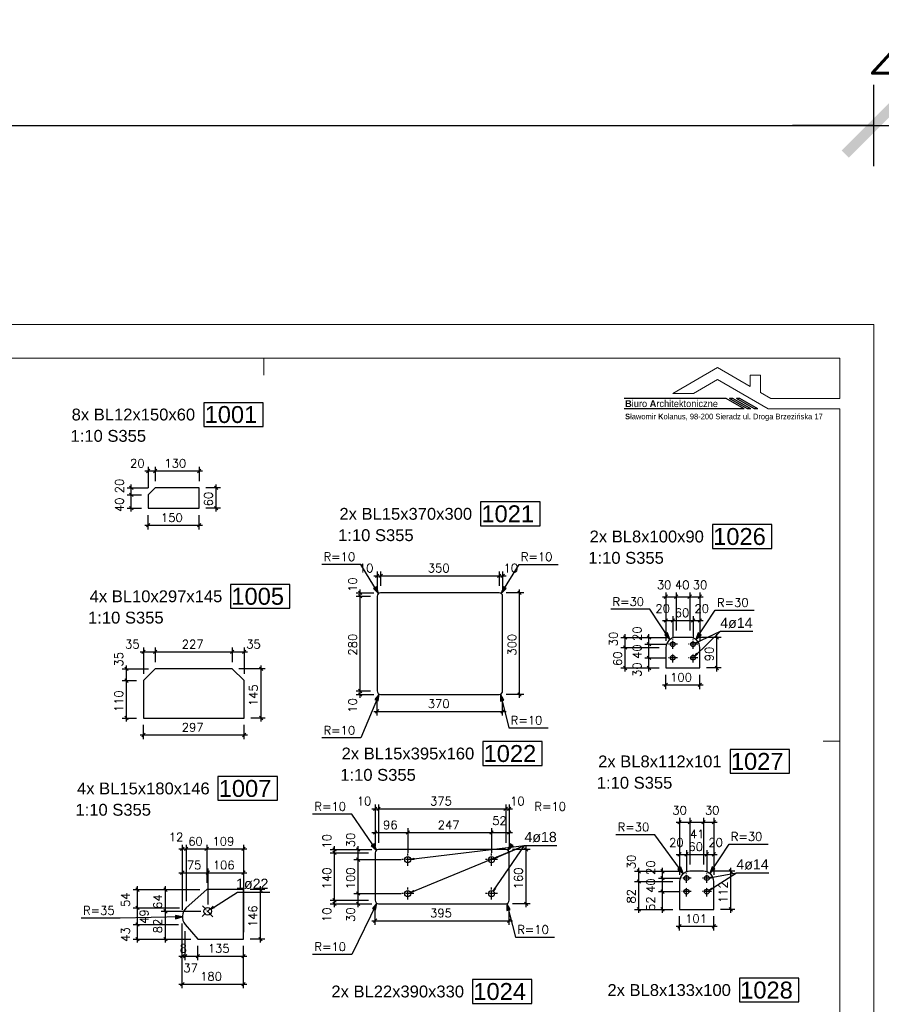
# Model space of a CAD drawing. Header units: millimetres. Extents: x 1814 to 94182, y 11562 to 49454.
# Tile 99 of 143: x 16728 to 17364, y 20820 to 21547. Entities that reach past the tile are written whole.
import ezdxf

# ---------------------------------------------------------------- set-up
doc = ezdxf.new("R2010")
doc.units = ezdxf.units.MM
doc.linetypes.add('ACAD_ISO04W100', pattern=[30, 24, -3, 0, -3])
doc.layers.add('AS_DIM_ON', color=7, linetype='Continuous')
doc.layers.add('opis', color=50, linetype='Continuous')
doc.layers.add('pomoc', color=210, linetype='Continuous', lineweight=9, plot=False)
doc.layers.add('ramka', color=84, linetype='Continuous', lineweight=15)
doc.layers.add('wymiar', color=135, linetype='Continuous', lineweight=9)
doc.styles.add('ARIAL', font='arial.ttf')
doc.styles.add('GENERATED_STYLE_3', font='arial.ttf')
doc.styles.add('ROMANS', font='romans')
doc.styles.add('WYMIARY', font='simplex.shx', dxfattribs={"oblique": 15})
doc.dimstyles.new('1-50', dxfattribs={"dimscale": 50, "dimtxt": 0.16, "dimasz": 0.2, "dimexe": 0.1, "dimexo": 0.1, "dimgap": 0.075, "dimtad": 1, "dimdec": 1, "dimrnd": 0.1, "dimzin": 9, "dimtxsty": 'WYMIARY', "dimblk": 'ARCHTICK', "dimcen": 0.2, "dimdle": 0.15, "dimadec": 1, "dimazin": 1, "dimtfac": 1, "dimtdec": 1, "dimtix": 1, "dimtmove": 2, "dimatfit": 3, "dimldrblk": 'ARCHTICK', "dimfxl": 0, "dimarcsym": 0})

# ---------------------------------------------------------------- blocks, each defined once
blk = doc.blocks.new('_ARCHTICK')
at = {"color": 0, "linetype": 'ByBlock', "lineweight": -2}
blk.add_solid([(0.398, 0.309), (0.309, 0.398), (-0.309, -0.398), (-0.398, -0.309)], dxfattribs=at)
blk = doc.blocks.new('*D3274')
at = {"layer": 'Defpoints', "color": 0}
for p in [(17358.07, 21468.95), (14658.07, 21322.09), (17358.07, 21322.09)]:
    blk.add_point(p, dxfattribs=at)
at = {"layer": 'wymiar', "color": 0, "lineweight": -2}
for p, q in [((14658.07, 21438.95), (14658.07, 21498.95)), ((17358.07, 21438.95), (17358.07, 21498.95)), ((14613.07, 21468.95), (17403.07, 21468.95))]:
    blk.add_line(p, q, dxfattribs=at)
at = {"layer": 'wymiar', "color": 0, "lineweight": -2, "xscale": 60, "yscale": 60, "zscale": 60, "rotation": 180}
blk.add_blockref('_ARCHTICK', (14658.07, 21468.95), dxfattribs=at)
at = {"layer": 'wymiar', "color": 0, "lineweight": -2, "xscale": 60, "yscale": 60, "zscale": 60}
blk.add_blockref('_ARCHTICK', (17358.07, 21468.95), dxfattribs=at)
at = {"layer": 'wymiar', "color": 0, "insert": (16008.07, 21515.45), "char_height": 48, "attachment_point": 5, "style": 'WYMIARY'}
blk.add_mtext('10800', dxfattribs=at)
blk = doc.blocks.new('*D3275')
at = {"layer": 'Defpoints', "color": 0}
for p in [(17458.07, 21468.95), (17358.07, 21322.09), (17458.07, 21322.09)]:
    blk.add_point(p, dxfattribs=at)
at = {"layer": 'wymiar', "color": 0, "lineweight": -2}
for p, q in [((17358.07, 21438.95), (17358.07, 21498.95)), ((17458.07, 21438.95), (17458.07, 21498.95)), ((17358.07, 21468.95), (17298.07, 21468.95)), ((17358.07, 21468.95), (17458.07, 21468.95)), ((17458.07, 21468.95), (17518.07, 21468.95))]:
    blk.add_line(p, q, dxfattribs=at)
at = {"layer": 'wymiar', "color": 0, "lineweight": -2, "xscale": 60, "yscale": 60, "zscale": 60}
blk.add_blockref('_ARCHTICK', (17358.07, 21468.95), dxfattribs=at)
at = {"layer": 'wymiar', "color": 0, "lineweight": -2, "xscale": 60, "yscale": 60, "zscale": 60, "rotation": 180}
blk.add_blockref('_ARCHTICK', (17458.07, 21468.95), dxfattribs=at)
at = {"layer": 'wymiar', "color": 0, "insert": (17408.07, 21515.45), "char_height": 48, "attachment_point": 5, "style": 'WYMIARY'}
blk.add_mtext('400', dxfattribs=at)

msp = doc.modelspace()

# ---------------------------------------------------------------- hatches: boundary and pattern name
at = {"layer": 'AS_DIM_ON'}
for points in [[(16992.733, 21123.546), (16991.18, 21128.46), (16989.05, 21127.151)], [(17083.185, 21123.546), (17086.868, 21127.151), (17084.738, 21128.46)], [(17207.585, 21089.493), (17205.855, 21094.348), (17203.774, 21092.963)], [(17226.773, 21089.508), (17230.563, 21093.001), (17228.474, 21094.373)], [(16993.102, 21049.287), (16990.024, 21045.152), (16992.332, 21044.191)], [(17082.547, 21049.173), (17082.573, 21044.019), (17084.995, 21044.638)], [(16991.149, 20934.021), (16989.349, 20938.85), (16987.288, 20937.435)], [(17087.992, 20934.021), (17091.854, 20937.435), (17089.793, 20938.85)], [(17217.496, 20916.755), (17215.554, 20921.53), (17213.536, 20920.054)], [(17237.026, 20916.887), (17240.815, 20920.382), (17238.724, 20921.753)], [(16991.465, 20894.87), (16988.13, 20890.941), (16990.371, 20889.833)], [(17087.292, 20894.695), (17087.318, 20889.542), (17089.74, 20890.16)], [(16847.904, 20884.779), (16842.881, 20885.933), (16842.929, 20883.433)]]:
    msp.add_hatch(color=8, dxfattribs=at).paths.add_polyline_path(points, flags=0)

# ---------------------------------------------------------------- linework, layer by layer
at = {"linetype": 'Continuous'}
for p, q in [((17249.038, 21267.364), (17173.921, 21267.364)), ((17262.269, 21259.725), (17249.038, 21267.364)), ((17264.815, 21259.725), (17251.584, 21267.364)), ((17254.131, 21267.364), (17251.584, 21267.364)), ((17267.362, 21259.725), (17254.131, 21267.364)), ((17269.908, 21259.725), (17256.677, 21267.364)), ((17259.223, 21267.364), (17256.677, 21267.364)), ((17272.454, 21259.725), (17259.223, 21267.364)), ((17262.269, 21259.725), (17173.921, 21259.725)), ((17267.362, 21259.725), (17264.815, 21259.725)), ((17272.454, 21259.725), (17269.908, 21259.725))]:
    msp.add_line(p, q, dxfattribs=at)
at = {"color": 145, "linetype": 'Continuous', "ltscale": 0.25}
for p, q in [((16827.797, 21201.375), (16822.797, 21196.375)), ((16822.797, 21196.375), (16822.797, 21186.375)), ((16860.297, 21201.375), (16827.797, 21201.375)), ((16860.297, 21186.375), (16860.297, 21201.375)), ((16822.797, 21186.375), (16860.297, 21186.375)), ((17081.709, 21124.028), (16994.209, 21124.028)), ((16991.709, 21121.528), (16991.709, 21051.528)), ((17084.209, 21051.528), (17084.209, 21121.528)), ((17222.189, 21091.072), (17212.189, 21091.072)), ((17204.689, 21083.572), (17204.689, 21068.498)), ((17229.689, 21068.498), (17229.689, 21083.572)), ((16827.947, 21067.901), (16819.197, 21059.151)), ((16884.697, 21067.901), (16827.947, 21067.901)), ((16893.447, 21059.151), (16884.697, 21067.901)), ((17204.689, 21068.498), (17229.689, 21068.498)), ((16819.197, 21059.151), (16819.197, 21031.589)), ((16893.447, 21031.589), (16893.447, 21059.151)), ((16994.209, 21049.028), (17081.709, 21049.028)), ((16819.197, 21031.589), (16893.447, 21031.589)), ((16990.188, 20932.051), (16990.188, 20897.051)), ((17086.454, 20934.551), (16992.688, 20934.551)), ((17088.954, 20897.051), (17088.954, 20932.051)), ((17232.443, 20918.45), (17222.245, 20918.45)), ((17214.745, 20910.95), (17214.745, 20890.375)), ((17239.943, 20890.375), (17239.943, 20910.95)), ((16865.862, 20904.909), (16850.821, 20891.461)), ((16893.005, 20904.909), (16865.862, 20904.909)), ((16893.013, 20868.441), (16893.005, 20904.909)), ((16992.688, 20894.551), (17086.454, 20894.551)), ((17214.745, 20890.375), (17239.943, 20890.375)), ((16850.008, 20879.245), (16859.265, 20868.441)), ((16859.265, 20868.441), (16893.013, 20868.441))]:
    msp.add_line(p, q, dxfattribs=at)
at = {"color": 7}
for p, q in [((17225.947, 21077.289), (17244.843, 21095.572)), ((17016.313, 20902.907), (17100.395, 20937.55)), ((17016.467, 20927.322), (17100.395, 20937.55)), ((17077.273, 20903.904), (17100.395, 20937.55)), ((17236.567, 20913.757), (17256.743, 20917.35))]:
    msp.add_line(p, q, dxfattribs=at)
at = {"color": 10, "linetype": 'ACAD_ISO04W100', "ltscale": 0.25}
for p, q in [((17209.689, 21082.572), (17209.689, 21089.572)), ((17209.689, 21082.572), (17209.689, 21089.572)), ((17224.689, 21082.572), (17224.689, 21089.572)), ((17224.689, 21082.572), (17224.689, 21089.572)), ((17213.189, 21086.072), (17206.189, 21086.072)), ((17213.189, 21086.072), (17206.189, 21086.072)), ((17209.689, 21086.072), (17209.689, 21086.072)), ((17228.189, 21086.072), (17221.189, 21086.072)), ((17228.189, 21086.072), (17221.189, 21086.072)), ((17224.689, 21086.072), (17224.689, 21086.072)), ((17213.189, 21076.072), (17206.189, 21076.072)), ((17213.189, 21076.072), (17206.189, 21076.072)), ((17209.689, 21072.572), (17209.689, 21079.572)), ((17209.689, 21072.572), (17209.689, 21079.572)), ((17209.689, 21076.072), (17209.689, 21076.072)), ((17228.189, 21076.072), (17221.189, 21076.072)), ((17228.189, 21076.072), (17221.189, 21076.072)), ((17224.689, 21072.572), (17224.689, 21079.572)), ((17224.689, 21072.572), (17224.689, 21079.572)), ((17224.689, 21076.072), (17224.689, 21076.072)), ((17014.233, 20922.549), (17014.233, 20931.549)), ((17014.233, 20922.549), (17014.233, 20931.549)), ((17075.999, 20922.549), (17075.999, 20931.549)), ((17075.999, 20922.549), (17075.999, 20931.549)), ((17018.733, 20927.049), (17009.733, 20927.049)), ((17018.733, 20927.049), (17009.733, 20927.049)), ((17014.233, 20927.049), (17014.233, 20927.049)), ((17080.499, 20927.049), (17071.499, 20927.049)), ((17080.499, 20927.049), (17071.499, 20927.049)), ((17075.999, 20927.049), (17075.999, 20927.049)), ((17223.344, 20913.45), (17216.344, 20913.45)), ((17223.344, 20913.45), (17216.344, 20913.45)), ((17219.844, 20909.95), (17219.844, 20916.95)), ((17219.844, 20909.95), (17219.844, 20916.95)), ((17219.844, 20913.45), (17219.844, 20913.45)), ((17238.344, 20913.45), (17231.344, 20913.45)), ((17238.344, 20913.45), (17231.344, 20913.45)), ((17234.844, 20909.95), (17234.844, 20916.95)), ((17234.844, 20909.95), (17234.844, 20916.95)), ((17234.844, 20913.45), (17234.844, 20913.45)), ((17014.233, 20897.549), (17014.233, 20906.549)), ((17014.233, 20897.549), (17014.233, 20906.549)), ((17075.999, 20897.549), (17075.999, 20906.549)), ((17075.999, 20897.549), (17075.999, 20906.549)), ((17219.844, 20899.95), (17219.844, 20906.95)), ((17219.844, 20899.95), (17219.844, 20906.95)), ((17234.844, 20899.95), (17234.844, 20906.95)), ((17234.844, 20899.95), (17234.844, 20906.95)), ((17018.733, 20902.049), (17009.733, 20902.049)), ((17018.733, 20902.049), (17009.733, 20902.049)), ((17014.233, 20902.049), (17014.233, 20902.049)), ((17080.499, 20902.049), (17071.499, 20902.049)), ((17080.499, 20902.049), (17071.499, 20902.049)), ((17075.999, 20902.049), (17075.999, 20902.049)), ((17223.344, 20903.45), (17216.344, 20903.45)), ((17223.344, 20903.45), (17216.344, 20903.45)), ((17219.844, 20903.45), (17219.844, 20903.45)), ((17238.344, 20903.45), (17231.344, 20903.45)), ((17238.344, 20903.45), (17231.344, 20903.45)), ((17234.844, 20903.45), (17234.844, 20903.45)), ((16870.606, 20892.726), (16862.65, 20885.129)), ((16870.606, 20892.726), (16862.65, 20885.129)), ((16870.426, 20884.95), (16862.83, 20892.905)), ((16870.426, 20884.95), (16862.83, 20892.905)), ((16866.628, 20888.927), (16866.628, 20888.927))]:
    msp.add_line(p, q, dxfattribs=at)
at = {"color": 0, "linetype": 'ByBlock', "lineweight": -2}
for p, q in [((17226.272, 21086.819, 2936.242), (17228.356, 21088.262, 2936.242)), ((17228.711, 21087.508, 2936.242), (17226.272, 21086.819, 2936.242)), ((17228.711, 21087.508, 2936.242), (17228.356, 21088.262, 2936.242)), ((17225.947, 21077.289, 2936.242), (17227.454, 21079.327, 2936.242)), ((17228.033, 21078.728, 2936.242), (17225.947, 21077.289, 2936.242)), ((17228.033, 21078.728, 2936.242), (17227.454, 21079.327, 2936.242)), ((17016.467, 20927.322, 15487.717), (17018.898, 20928.038, 15487.717)), ((17018.999, 20927.211, 15487.717), (17018.898, 20928.038, 15487.717)), ((17078.066, 20927.939, 15487.717), (17080.197, 20929.31, 15487.717)), ((17080.527, 20928.545, 15487.717), (17078.066, 20927.939, 15487.717)), ((17080.527, 20928.545, 15487.717), (17080.197, 20929.31, 15487.717)), ((17018.999, 20927.211, 15487.717), (17016.467, 20927.322, 15487.717)), ((17236.567, 20913.757, 460.747), (17238.955, 20914.606, 460.747)), ((17239.102, 20913.786, 460.747), (17236.567, 20913.757, 460.747)), ((17239.102, 20913.786, 460.747), (17238.955, 20914.606, 460.747)), ((17077.273, 20903.904, 15487.717), (17078.346, 20906.2, 15487.717)), ((17079.033, 20905.728, 15487.717), (17077.273, 20903.904, 15487.717)), ((17079.033, 20905.728, 15487.717), (17078.346, 20906.2, 15487.717)), ((17236.322, 20904.388, 460.747), (17238.209, 20906.08, 460.747)), ((17238.656, 20905.376, 460.747), (17238.209, 20906.08, 460.747)), ((17016.313, 20902.907, 15487.717), (17018.466, 20904.244, 15487.717)), ((17018.784, 20903.474, 15487.717), (17016.313, 20902.907, 15487.717)), ((17018.784, 20903.474, 15487.717), (17018.466, 20904.244, 15487.717)), ((17238.656, 20905.376, 460.747), (17236.322, 20904.388, 460.747)), ((16868.946, 20890.408, -11867.759), (16870.828, 20892.105, -11867.759)), ((16871.277, 20891.403, -11867.759), (16868.946, 20890.408, -11867.759)), ((16871.277, 20891.403, -11867.759), (16870.828, 20892.105, -11867.759))]:
    msp.add_line(p, q, dxfattribs=at)
at = {"color": 4}
for points in [[(16863.731, 21246.812), (16907.578, 21246.812), (16907.578, 21264.312), (16863.731, 21264.312), (16863.731, 21246.812)], [(17067.917, 21173.528), (17111.764, 21173.528), (17111.764, 21191.028), (17067.917, 21191.028), (17067.917, 21173.528)], [(17238.904, 21156.798), (17282.751, 21156.798), (17282.751, 21174.298), (17238.904, 21174.298), (17238.904, 21156.798)], [(16883.467, 21112.683), (16927.315, 21112.683), (16927.315, 21130.183), (16883.467, 21130.183), (16883.467, 21112.683)], [(17069.529, 20996.635), (17113.376, 20996.635), (17113.376, 21014.135), (17069.529, 21014.135), (17069.529, 20996.635)], [(17251.967, 20990.8), (17295.814, 20990.8), (17295.814, 21008.3), (17251.967, 21008.3), (17251.967, 20990.8)], [(16874.148, 20970.863), (16917.995, 20970.863), (16917.995, 20988.363), (16874.148, 20988.363), (16874.148, 20970.863)], [(17061.987, 20821.011), (17105.834, 20821.011), (17105.834, 20838.511), (17061.987, 20838.511), (17061.987, 20821.011)], [(17258.837, 20822.063), (17302.685, 20822.063), (17302.685, 20839.563), (17258.837, 20839.563), (17258.837, 20822.063)]]:
    msp.add_lwpolyline(points, dxfattribs=at)
at = {"color": 7}
for points in [[(17226.272, 21086.819), (17244.843, 21095.572), (17268.725, 21095.572)], [(17078.066, 20927.939), (17100.395, 20937.55), (17124.276, 20937.55)], [(17236.322, 20904.388), (17256.743, 20917.35), (17280.624, 20917.35)], [(16868.946, 20890.408), (16888.682, 20903.018), (16912.563, 20903.018)]]:
    msp.add_lwpolyline(points, dxfattribs=at)
at = {"color": 145, "linetype": 'Continuous', "ltscale": 0.25}
for centre, radius in [((17209.689, 21086.072), 1.75), ((17224.689, 21086.072), 1.75), ((17209.689, 21076.072), 1.75), ((17224.689, 21076.072), 1.75), ((17014.233, 20927.049), 2.25), ((17075.999, 20927.049), 2.25), ((17219.844, 20913.45), 1.75), ((17234.844, 20913.45), 1.75), ((17014.233, 20902.049), 2.25), ((17075.999, 20902.049), 2.25), ((17219.844, 20903.45), 1.75), ((17234.844, 20903.45), 1.75), ((16866.628, 20888.927), 2.75)]:
    msp.add_circle(centre, radius, dxfattribs=at)
for centre, radius, start, end in [((16994.209, 21121.528), 2.5, 90, 180), ((17081.709, 21121.528), 2.5, 0, 90), ((17212.189, 21083.572), 7.5, 90, 180), ((17222.189, 21083.572), 7.5, 0, 90), ((16994.209, 21051.528), 2.5, 180, 270), ((17081.709, 21051.528), 2.5, 270, 0), ((16992.688, 20932.051), 2.5, 90, 180), ((17086.454, 20932.051), 2.5, 0, 90), ((17222.245, 20910.95), 7.5, 90, 180), ((17232.443, 20910.95), 7.5, 0, 90), ((16856.653, 20884.938), 8.75, 131.798641, 220.589093), ((16992.688, 20897.051), 2.5, 180, 270), ((17086.454, 20897.051), 2.5, 270, 0)]:
    msp.add_arc(centre, radius, start, end, dxfattribs=at)
at = {"layer": 'AS_DIM_ON', "color": 8}
for p, q in [((16820.297, 21213.9), (16827.797, 21213.9)), ((16822.797, 21217.025), (16822.797, 21201.375)), ((16827.797, 21217.025), (16827.797, 21206.375)), ((16827.797, 21213.9), (16862.797, 21213.9)), ((16860.297, 21217.025), (16860.297, 21206.375)), ((16810.271, 21196.375), (16810.271, 21203.875)), ((16872.822, 21183.875), (16872.822, 21203.875)), ((16807.146, 21201.375), (16822.797, 21201.375)), ((16807.146, 21196.375), (16817.797, 21196.375)), ((16810.271, 21183.875), (16810.271, 21196.375)), ((16875.947, 21201.375), (16865.297, 21201.375)), ((16807.146, 21186.375), (16817.797, 21186.375)), ((16875.947, 21186.375), (16865.297, 21186.375)), ((16822.797, 21170.725), (16822.797, 21181.375)), ((16860.297, 21170.725), (16860.297, 21181.375)), ((16820.297, 21173.85), (16862.797, 21173.85)), ((16991.709, 21139.678), (16991.709, 21126.528)), ((16994.209, 21139.678), (16994.209, 21129.028)), ((17081.709, 21139.678), (17081.709, 21129.028)), ((17084.209, 21139.678), (17084.209, 21126.528)), ((16989.209, 21136.553), (16994.209, 21136.553)), ((16994.209, 21136.553), (17081.709, 21136.553)), ((17081.709, 21136.553), (17086.709, 21136.553)), ((16976.058, 21124.028), (16989.209, 21124.028)), ((16979.183, 21121.528), (16979.183, 21126.528)), ((17099.859, 21124.028), (17086.709, 21124.028)), ((17096.734, 21046.528), (17096.734, 21126.528)), ((17204.689, 21124.248), (17204.689, 21088.572)), ((17212.189, 21124.248), (17212.189, 21096.072)), ((17222.189, 21124.248), (17222.189, 21096.072)), ((17229.689, 21124.248), (17229.689, 21088.572)), ((16976.058, 21121.528), (16986.709, 21121.528)), ((16979.183, 21051.528), (16979.183, 21121.528)), ((17202.189, 21121.123), (17212.189, 21121.123)), ((17212.189, 21121.123), (17222.189, 21121.123)), ((17222.189, 21121.123), (17232.189, 21121.123)), ((17202.189, 21103.598), (17209.689, 21103.598)), ((17204.689, 21106.723), (17204.689, 21088.572)), ((17209.689, 21106.723), (17209.689, 21091.072)), ((17209.689, 21103.598), (17224.689, 21103.598)), ((17224.689, 21106.723), (17224.689, 21091.072)), ((17224.689, 21103.598), (17232.189, 21103.598)), ((17229.689, 21106.723), (17229.689, 21088.572)), ((17171.513, 21091.072), (17207.189, 21091.072)), ((17174.638, 21083.572), (17174.638, 21093.572)), ((17189.038, 21091.072), (17207.189, 21091.072)), ((17192.163, 21086.072), (17192.163, 21093.572)), ((17245.339, 21091.072), (17227.189, 21091.072)), ((17242.214, 21065.998), (17242.214, 21093.572)), ((16816.697, 21080.427), (16827.947, 21080.427)), ((16819.197, 21083.552), (16819.197, 21064.151)), ((16827.947, 21083.552), (16827.947, 21072.901)), ((16827.947, 21080.427), (16884.697, 21080.427)), ((16884.697, 21083.552), (16884.697, 21072.901)), ((16884.697, 21080.427), (16895.947, 21080.427)), ((16893.447, 21083.552), (16893.447, 21064.151)), ((17171.513, 21083.572), (17199.689, 21083.572)), ((17174.638, 21065.998), (17174.638, 21083.572)), ((17189.038, 21086.072), (17204.689, 21086.072)), ((17192.163, 21076.072), (17192.163, 21086.072)), ((17189.038, 21076.072), (17204.689, 21076.072)), ((17192.163, 21065.998), (17192.163, 21076.072)), ((16803.546, 21067.901), (16822.947, 21067.901)), ((16806.671, 21059.151), (16806.671, 21070.401)), ((16909.097, 21067.901), (16889.697, 21067.901)), ((16905.972, 21029.089), (16905.972, 21070.401)), ((17171.513, 21068.498), (17199.689, 21068.498)), ((17189.038, 21068.498), (17199.689, 21068.498)), ((17245.339, 21068.498), (17234.689, 21068.498)), ((16803.546, 21059.151), (16814.197, 21059.151)), ((16806.671, 21029.089), (16806.671, 21059.151)), ((17204.689, 21052.848), (17204.689, 21063.498)), ((17229.689, 21052.848), (17229.689, 21063.498)), ((16976.058, 21051.528), (16986.709, 21051.528)), ((16979.183, 21046.528), (16979.183, 21051.528)), ((17202.189, 21055.973), (17232.189, 21055.973)), ((16976.058, 21049.028), (16989.209, 21049.028)), ((16991.709, 21033.378), (16991.709, 21046.528)), ((17084.209, 21033.378), (17084.209, 21046.528)), ((17099.859, 21049.028), (17086.709, 21049.028)), ((16989.209, 21036.503), (17086.709, 21036.503)), ((16803.546, 21031.589), (16814.197, 21031.589)), ((16909.097, 21031.589), (16898.447, 21031.589)), ((16819.197, 21015.939), (16819.197, 21026.589)), ((16893.447, 21015.939), (16893.447, 21026.589)), ((16816.697, 21019.064), (16895.947, 21019.064)), ((16987.688, 20964.601), (16992.688, 20964.601)), ((16990.188, 20967.726), (16990.188, 20937.051)), ((16992.688, 20967.726), (16992.688, 20939.551)), ((16992.688, 20964.601), (17086.454, 20964.601)), ((17086.454, 20967.726), (17086.454, 20939.551)), ((17086.454, 20964.601), (17091.454, 20964.601)), ((17088.954, 20967.726), (17088.954, 20937.051)), ((17214.745, 20957.876), (17214.745, 20915.95)), ((17222.245, 20957.876), (17222.245, 20923.45)), ((17232.443, 20957.876), (17232.443, 20923.45)), ((17239.943, 20957.876), (17239.943, 20915.95)), ((16990.188, 20950.201), (16990.188, 20937.051)), ((17014.233, 20950.201), (17014.233, 20932.049)), ((17075.999, 20950.201), (17075.999, 20932.049)), ((17088.954, 20950.201), (17088.954, 20937.051)), ((17212.245, 20954.751), (17222.245, 20954.751)), ((17222.245, 20954.751), (17232.443, 20954.751)), ((17232.443, 20954.751), (17242.443, 20954.751)), ((16987.688, 20947.076), (17014.233, 20947.076)), ((17014.233, 20947.076), (17075.999, 20947.076)), ((17075.999, 20947.076), (17091.454, 20947.076)), ((16845.403, 20934.959), (16850.821, 20934.959)), ((16847.903, 20938.084), (16847.903, 20889.938)), ((16850.821, 20938.084), (16850.821, 20896.461)), ((16850.821, 20934.959), (16865.862, 20934.959)), ((16865.862, 20938.084), (16865.862, 20909.909)), ((16865.862, 20934.959), (16895.505, 20934.959)), ((16893.005, 20938.084), (16893.005, 20909.909)), ((16960.137, 20932.051), (16960.137, 20937.051)), ((16977.662, 20927.049), (16977.662, 20937.051)), ((17101.479, 20892.051), (17101.479, 20937.051)), ((16957.012, 20934.551), (16987.688, 20934.551)), ((16957.012, 20932.051), (16985.188, 20932.051)), ((16960.137, 20897.051), (16960.137, 20932.051)), ((16974.537, 20934.551), (16987.688, 20934.551)), ((17104.604, 20934.551), (17091.454, 20934.551)), ((17212.245, 20930.976), (17219.844, 20930.976)), ((17214.745, 20934.101), (17214.745, 20915.95)), ((17219.844, 20934.101), (17219.844, 20918.45)), ((17219.844, 20930.976), (17234.844, 20930.976)), ((17234.844, 20934.101), (17234.844, 20918.45)), ((17234.844, 20930.976), (17242.443, 20930.976)), ((17239.943, 20934.101), (17239.943, 20915.95)), ((16847.903, 20920.559), (16847.903, 20889.938)), ((16866.628, 20920.559), (16866.628, 20893.927)), ((16893.013, 20920.559), (16893.013, 20873.441)), ((16974.537, 20927.049), (17009.233, 20927.049)), ((16977.662, 20902.049), (16977.662, 20927.049)), ((17184.695, 20910.95), (17184.695, 20920.95)), ((17202.22, 20913.45), (17202.22, 20920.95)), ((17252.469, 20887.875), (17252.469, 20920.95)), ((16845.403, 20917.434), (16866.628, 20917.434)), ((16866.628, 20917.434), (16895.513, 20917.434)), ((17181.57, 20918.45), (17217.245, 20918.45)), ((17199.095, 20918.45), (17217.245, 20918.45)), ((17199.095, 20913.45), (17214.844, 20913.45)), ((17202.22, 20903.45), (17202.22, 20913.45)), ((17255.594, 20918.45), (17237.443, 20918.45)), ((16814.747, 20891.461), (16814.747, 20907.409)), ((16835.397, 20888.927), (16835.397, 20907.409)), ((16905.539, 20865.941), (16905.539, 20907.409)), ((17181.57, 20910.95), (17209.745, 20910.95)), ((17184.695, 20887.875), (17184.695, 20910.95)), ((16811.622, 20904.909), (16860.862, 20904.909)), ((16832.272, 20904.909), (16860.862, 20904.909)), ((16908.664, 20904.909), (16898.005, 20904.909)), ((16974.537, 20902.049), (17009.233, 20902.049)), ((16977.662, 20892.051), (16977.662, 20902.049)), ((17199.095, 20903.45), (17214.844, 20903.45)), ((17202.22, 20887.875), (17202.22, 20903.45)), ((16811.622, 20891.461), (16845.821, 20891.461)), ((16814.747, 20879.245), (16814.747, 20891.461)), ((16957.012, 20897.051), (16985.188, 20897.051)), ((16957.012, 20894.551), (16987.688, 20894.551)), ((16960.137, 20892.051), (16960.137, 20897.051)), ((16974.537, 20894.551), (16987.688, 20894.551)), ((16990.188, 20878.9), (16990.188, 20892.051)), ((17088.954, 20878.9), (17088.954, 20892.051)), ((17104.604, 20894.551), (17091.454, 20894.551)), ((16832.272, 20888.927), (16861.628, 20888.927)), ((16835.397, 20865.941), (16835.397, 20888.927)), ((17181.57, 20890.375), (17209.745, 20890.375)), ((17199.095, 20890.375), (17209.745, 20890.375)), ((17214.745, 20874.725), (17214.745, 20885.375)), ((17239.943, 20874.725), (17239.943, 20885.375)), ((17255.594, 20890.375), (17244.943, 20890.375)), ((16811.622, 20879.245), (16845.008, 20879.245)), ((16814.747, 20865.941), (16814.747, 20879.245)), ((16847.903, 20852.791), (16847.903, 20879.938)), ((16847.903, 20832.141), (16847.903, 20879.938)), ((16987.688, 20882.025), (17091.454, 20882.025)), ((17212.245, 20877.85), (17242.443, 20877.85)), ((16850.008, 20852.791), (16850.008, 20874.245)), ((16811.622, 20868.441), (16854.265, 20868.441)), ((16832.272, 20868.441), (16854.265, 20868.441)), ((16859.265, 20852.791), (16859.265, 20863.441)), ((16893.013, 20852.791), (16893.013, 20863.441)), ((16893.013, 20832.141), (16893.013, 20863.441)), ((16908.664, 20868.441), (16898.013, 20868.441)), ((16845.403, 20855.916), (16850.008, 20855.916)), ((16850.008, 20855.916), (16859.265, 20855.916)), ((16859.265, 20855.916), (16895.513, 20855.916)), ((16845.403, 20835.266), (16895.513, 20835.266))]:
    msp.add_line(p, q, dxfattribs=at)
at = {"layer": 'AS_DIM_ON', "color": 8, "linetype": 'ByBlock', "lineweight": -2}
for p, q in [((16824.047, 21215.15), (16821.547, 21212.65)), ((16826.547, 21212.65), (16829.047, 21215.15)), ((16829.047, 21215.15), (16826.547, 21212.65)), ((16859.047, 21212.65), (16861.547, 21215.15)), ((16811.521, 21200.125), (16809.021, 21202.625)), ((16811.521, 21195.125), (16809.021, 21197.625)), ((16809.021, 21197.625), (16811.521, 21195.125)), ((16874.072, 21200.125), (16871.572, 21202.625)), ((16809.021, 21187.625), (16811.521, 21185.125)), ((16871.572, 21187.625), (16874.072, 21185.125)), ((16824.047, 21175.1), (16821.547, 21172.6)), ((16859.047, 21172.6), (16861.547, 21175.1)), ((16992.959, 21137.803), (16990.459, 21135.303)), ((16992.959, 21135.303), (16995.459, 21137.803)), ((16995.459, 21137.803), (16992.959, 21135.303)), ((17080.459, 21135.303), (17082.959, 21137.803)), ((17082.959, 21137.803), (17080.459, 21135.303)), ((17082.959, 21135.303), (17085.459, 21137.803)), ((16980.433, 21122.778), (16977.933, 21125.278)), ((17097.984, 21122.778), (17095.484, 21125.278)), ((16980.433, 21120.278), (16977.933, 21122.778)), ((16977.933, 21122.778), (16980.433, 21120.278)), ((17205.939, 21122.373), (17203.439, 21119.873)), ((17210.939, 21119.873), (17213.439, 21122.373)), ((17213.439, 21122.373), (17210.939, 21119.873)), ((17220.939, 21119.873), (17223.439, 21122.373)), ((17223.439, 21122.373), (17220.939, 21119.873)), ((17228.439, 21119.873), (17230.939, 21122.373)), ((17205.939, 21104.848), (17203.439, 21102.348)), ((17208.439, 21102.348), (17210.939, 21104.848)), ((17210.939, 21104.848), (17208.439, 21102.348)), ((17223.439, 21102.348), (17225.939, 21104.848)), ((17225.939, 21104.848), (17223.439, 21102.348)), ((17228.439, 21102.348), (17230.939, 21104.848)), ((17175.888, 21089.822), (17173.388, 21092.322)), ((17193.413, 21089.822), (17190.913, 21092.322)), ((17243.464, 21089.822), (17240.964, 21092.322)), ((16820.447, 21081.677), (16817.947, 21079.177)), ((16826.697, 21079.177), (16829.197, 21081.677)), ((16829.197, 21081.677), (16826.697, 21079.177)), ((16883.447, 21079.177), (16885.947, 21081.677)), ((16885.947, 21081.677), (16883.447, 21079.177)), ((16892.197, 21079.177), (16894.697, 21081.677)), ((17175.888, 21082.322), (17173.388, 21084.822)), ((17173.388, 21084.822), (17175.888, 21082.322)), ((17193.413, 21084.822), (17190.913, 21087.322)), ((17190.913, 21087.322), (17193.413, 21084.822)), ((17193.413, 21074.822), (17190.913, 21077.322)), ((17190.913, 21077.322), (17193.413, 21074.822)), ((16807.921, 21066.651), (16805.421, 21069.151)), ((16907.222, 21066.651), (16904.722, 21069.151)), ((17173.388, 21069.748), (17175.888, 21067.248)), ((17190.913, 21069.748), (17193.413, 21067.248)), ((17240.964, 21069.748), (17243.464, 21067.248)), ((16807.921, 21057.901), (16805.421, 21060.401)), ((16805.421, 21060.401), (16807.921, 21057.901)), ((16980.433, 21050.278), (16977.933, 21052.778)), ((16977.933, 21052.778), (16980.433, 21050.278)), ((17205.939, 21057.223), (17203.439, 21054.723)), ((17228.439, 21054.723), (17230.939, 21057.223)), ((16977.933, 21050.278), (16980.433, 21047.778)), ((17095.484, 21050.278), (17097.984, 21047.778)), ((16992.959, 21037.753), (16990.459, 21035.253)), ((17082.959, 21035.253), (17085.459, 21037.753)), ((16805.421, 21032.839), (16807.921, 21030.339)), ((16904.722, 21032.839), (16907.222, 21030.339)), ((16820.447, 21020.314), (16817.947, 21017.814)), ((16892.197, 21017.814), (16894.697, 21020.314)), ((16991.438, 20965.851), (16988.938, 20963.351)), ((16991.438, 20963.351), (16993.938, 20965.851)), ((16993.938, 20965.851), (16991.438, 20963.351)), ((17085.204, 20963.351), (17087.704, 20965.851)), ((17087.704, 20965.851), (17085.204, 20963.351)), ((17087.704, 20963.351), (17090.204, 20965.851)), ((17215.995, 20956.001), (17213.495, 20953.501)), ((17220.995, 20953.501), (17223.495, 20956.001)), ((17223.495, 20956.001), (17220.995, 20953.501)), ((17231.193, 20953.501), (17233.693, 20956.001)), ((17233.693, 20956.001), (17231.193, 20953.501)), ((17238.693, 20953.501), (17241.193, 20956.001)), ((16991.438, 20948.326), (16988.938, 20945.826)), ((17012.983, 20945.826), (17015.483, 20948.326)), ((17015.483, 20948.326), (17012.983, 20945.826)), ((17074.749, 20945.826), (17077.249, 20948.326)), ((17077.249, 20948.326), (17074.749, 20945.826)), ((17087.704, 20945.826), (17090.204, 20948.326)), ((16849.153, 20936.209), (16846.653, 20933.709)), ((16849.571, 20933.709), (16852.071, 20936.209)), ((16852.071, 20936.209), (16849.571, 20933.709)), ((16864.612, 20933.709), (16867.112, 20936.209)), ((16867.112, 20936.209), (16864.612, 20933.709)), ((16891.755, 20933.709), (16894.255, 20936.209)), ((16961.387, 20933.301), (16958.887, 20935.801)), ((16978.912, 20933.301), (16976.412, 20935.801)), ((17102.729, 20933.301), (17100.229, 20935.801)), ((16961.387, 20930.801), (16958.887, 20933.301)), ((16958.887, 20933.301), (16961.387, 20930.801)), ((16978.912, 20925.799), (16976.412, 20928.299)), ((16976.412, 20928.299), (16978.912, 20925.799)), ((17215.995, 20932.226), (17213.495, 20929.726)), ((17218.594, 20929.726), (17221.094, 20932.226)), ((17221.094, 20932.226), (17218.594, 20929.726)), ((17233.594, 20929.726), (17236.094, 20932.226)), ((17236.094, 20932.226), (17233.594, 20929.726)), ((17238.693, 20929.726), (17241.193, 20932.226)), ((16849.153, 20918.684), (16846.653, 20916.184)), ((16865.378, 20916.184), (16867.878, 20918.684)), ((16867.878, 20918.684), (16865.378, 20916.184)), ((16891.763, 20916.184), (16894.263, 20918.684)), ((17185.945, 20917.2), (17183.445, 20919.7)), ((17203.47, 20917.2), (17200.97, 20919.7)), ((17203.47, 20912.2), (17200.97, 20914.7)), ((17200.97, 20914.7), (17203.47, 20912.2)), ((17253.719, 20917.2), (17251.219, 20919.7)), ((16815.997, 20903.659), (16813.497, 20906.159)), ((16836.647, 20903.659), (16834.147, 20906.159)), ((16906.789, 20903.659), (16904.289, 20906.159)), ((17185.945, 20909.7), (17183.445, 20912.2)), ((17183.445, 20912.2), (17185.945, 20909.7)), ((16978.912, 20900.799), (16976.412, 20903.299)), ((16976.412, 20903.299), (16978.912, 20900.799)), ((17203.47, 20902.2), (17200.97, 20904.7)), ((17200.97, 20904.7), (17203.47, 20902.2)), ((16815.997, 20890.211), (16813.497, 20892.711)), ((16813.497, 20892.711), (16815.997, 20890.211)), ((16961.387, 20895.801), (16958.887, 20898.301)), ((16958.887, 20898.301), (16961.387, 20895.801)), ((16958.887, 20895.801), (16961.387, 20893.301)), ((16976.412, 20895.801), (16978.912, 20893.301)), ((17100.229, 20895.801), (17102.729, 20893.301)), ((17183.445, 20891.625), (17185.945, 20889.125)), ((17200.97, 20891.625), (17203.47, 20889.125)), ((17251.219, 20891.625), (17253.719, 20889.125)), ((16836.647, 20887.677), (16834.147, 20890.177)), ((16834.147, 20890.177), (16836.647, 20887.677)), ((16815.997, 20877.995), (16813.497, 20880.495)), ((16813.497, 20880.495), (16815.997, 20877.995)), ((16991.438, 20883.275), (16988.938, 20880.775)), ((17087.704, 20880.775), (17090.204, 20883.275)), ((17215.995, 20879.1), (17213.495, 20876.6)), ((17238.693, 20876.6), (17241.193, 20879.1)), ((16813.497, 20869.691), (16815.997, 20867.191)), ((16834.147, 20869.691), (16836.647, 20867.191)), ((16904.289, 20869.691), (16906.789, 20867.191)), ((16849.153, 20857.166), (16846.653, 20854.666)), ((16848.758, 20854.666), (16851.258, 20857.166)), ((16851.258, 20857.166), (16848.758, 20854.666)), ((16858.015, 20854.666), (16860.515, 20857.166)), ((16860.515, 20857.166), (16858.015, 20854.666)), ((16891.763, 20854.666), (16894.263, 20857.166)), ((16849.153, 20836.516), (16846.653, 20834.016)), ((16891.763, 20834.016), (16894.263, 20836.516))]:
    msp.add_line(p, q, dxfattribs=at)
at = {"layer": 'AS_DIM_ON', "color": 8}
for points in [[(16992.733, 21123.546), (16979.598, 21144.919), (16950.788, 21144.919)], [(17083.185, 21123.546), (17096.32, 21144.919), (17125.129, 21144.919)], [(16992.733, 21123.546), (16991.18, 21128.46), (16989.05, 21127.151), (16992.733, 21123.546)], [(17083.185, 21123.546), (17086.868, 21127.151), (17084.738, 21128.46), (17083.185, 21123.546)], [(17207.585, 21089.493), (17192.727, 21111.814), (17163.917, 21111.814)], [(17226.773, 21089.508), (17240.996, 21111.16), (17269.806, 21111.16)], [(17207.585, 21089.493), (17205.855, 21094.348), (17203.774, 21092.963), (17207.585, 21089.493)], [(17226.773, 21089.508), (17230.563, 21093.001), (17228.474, 21094.373), (17226.773, 21089.508)], [(16993.102, 21049.287), (16979.598, 21016.888), (16950.788, 21016.888)], [(16993.102, 21049.287), (16990.024, 21045.152), (16992.332, 21044.191), (16993.102, 21049.287)], [(17082.547, 21049.173), (17088.894, 21024.313), (17117.703, 21024.313)], [(17082.547, 21049.173), (17082.573, 21044.019), (17084.995, 21044.638), (17082.547, 21049.173)], [(16991.149, 20934.021), (16972.836, 20960.682), (16944.027, 20960.682)], [(17217.496, 20916.755), (17196.501, 20945.474), (17167.691, 20945.474)], [(16991.149, 20934.021), (16989.349, 20938.85), (16987.288, 20937.435), (16991.149, 20934.021)], [(17087.992, 20934.021), (17091.854, 20937.435), (17089.793, 20938.85), (17087.992, 20934.021)], [(17237.026, 20916.887), (17251.201, 20938.488), (17280.011, 20938.488)], [(17217.496, 20916.755), (17215.554, 20921.53), (17213.536, 20920.054), (17217.496, 20916.755)], [(17237.026, 20916.887), (17240.815, 20920.382), (17238.724, 20921.753), (17237.026, 20916.887)], [(16991.465, 20894.87), (16972.836, 20857.17), (16944.027, 20857.17)], [(16991.465, 20894.87), (16988.13, 20890.941), (16990.371, 20889.833), (16991.465, 20894.87)], [(17087.292, 20894.695), (17093.639, 20869.836), (17122.449, 20869.836)], [(17087.292, 20894.695), (17087.318, 20889.542), (17089.74, 20890.16), (17087.292, 20894.695)], [(16847.904, 20884.779), (16802.127, 20883.899), (16773.317, 20883.899)], [(16847.904, 20884.779), (16842.881, 20885.933), (16842.929, 20883.433), (16847.904, 20884.779)]]:
    msp.add_lwpolyline(points, dxfattribs=at)
at = {"layer": 'pomoc'}
msp.add_lwpolyline([(14658.067, 21322.087), (17358.067, 21322.087), (17358.067, 20272.087), (14658.067, 20272.087)], close=True, dxfattribs=at)
at = {"layer": 'ramka', "linetype": 'Continuous'}
for p, q in [((14658.067, 21297.087), (17333.067, 21297.087)), ((17333.067, 21297.087), (17333.067, 21267.364)), ((17209.781, 21271.184), (17242.653, 21290.162)), ((17266.843, 21276.196), (17242.653, 21290.162)), ((17266.843, 21284.517), (17266.843, 21276.196)), ((17266.843, 21284.517), (17274.482, 21284.517)), ((17274.482, 21284.517), (17274.482, 21271.786)), ((17225.059, 21271.184), (17242.653, 21281.341)), ((17280.093, 21259.725), (17242.653, 21281.341)), ((17225.059, 21271.184), (17209.781, 21271.184)), ((17282.14, 21267.364), (17274.482, 21271.786)), ((17333.067, 21267.364), (17282.14, 21267.364)), ((17333.067, 21259.725), (17280.093, 21259.725)), ((17333.067, 21259.725), (17333.067, 20297.087))]:
    msp.add_line(p, q, dxfattribs=at)
at = {"layer": 'wymiar'}
for p, q in [((16908.067, 21284.587), (16908.067, 21297.087)), ((17320.567, 21014.587), (17333.067, 21014.587))]:
    msp.add_line(p, q, dxfattribs=at)

# ---------------------------------------------------------------- texts
at = {"color": 4, "style": 'ARIAL'}
for s, p in [('1001', (16864.329, 21249.312)), ('1021', (17068.516, 21176.028)), ('1026', (17239.503, 21159.298)), ('1005', (16884.066, 21115.183)), ('1022', (17070.128, 20999.135)), ('1027', (17252.565, 20993.3)), ('1007', (16874.747, 20973.363)), ('1024', (17062.585, 20823.511)), ('1028', (17259.436, 20824.563))]:
    msp.add_text(s, height=12.5, dxfattribs=at).set_placement(p)
at = {"color": 30, "style": 'ARIAL'}
for s, p in [('8x BL12x150x60 ', (16766.27, 21251.187)), ('1:10 S355', (16765.434, 21235.437)), ('2x BL15x370x300 ', (16963.795, 21177.903)), ('1:10 S355', (16962.822, 21162.153)), ('2x BL8x100x90 ', (17148.379, 21161.173)), ('1:10 S355', (17147.406, 21145.423)), ('4x BL10x297x145 ', (16779.549, 21117.058)), ('1:10 S355', (16778.373, 21101.308)), ('2x BL15x395x160 ', (16965.407, 21001.01)), ('2x BL8x112x101 ', (17154.643, 20995.175)), ('1:10 S355', (16964.434, 20985.26)), ('1:10 S355', (17153.67, 20979.425)), ('4x BL15x180x146 ', (16770.229, 20975.238)), ('1:10 S355', (16769.054, 20959.488)), ('2x BL22x390x330 ', (16957.865, 20825.386)), ('2x BL8x133x100 ', (17161.514, 20826.438))]:
    msp.add_text(s, height=8.75, dxfattribs=at).set_placement(p)
at = {"color": 7, "style": 'ARIAL'}
for s, p in [('4ø14', (17244.71, 21098.072)), ('4ø18', (17100.262, 20940.05)), ('4ø14', (17256.61, 20919.85)), ('1ø22', (16887.541, 20905.518))]:
    msp.add_text(s, height=7.5, dxfattribs=at).set_placement(p)
at = {"layer": 'AS_DIM_ON', "color": 9, "style": 'ROMANS'}
for s, p in [('20', (16809.385, 21216.4)), ('130', (16834.659, 21216.4)), ('150', (16832.159, 21176.35)), ('R=10', (16952.11, 21147.419)), ('R=10', (17097.641, 21147.419)), ('10', (16978.184, 21139.053)), ('350', (17029.032, 21139.053)), ('10', (17084.91, 21139.053)), ('30', (17197.994, 21126.748)), ('40', (17211.312, 21126.748)), ('30', (17224.482, 21126.748)), ('R=30', (17165.239, 21114.314)), ('R=30', (17242.317, 21113.66)), ('20', (17196.902, 21109.223)), ('60', (17211.099, 21106.098)), ('20', (17225.771, 21109.223)), ('35', (16805.687, 21082.927)), ('227', (16847.493, 21082.927)), ('35', (16895.056, 21082.927)), ('100', (17207.801, 21058.473)), ('370', (17029.032, 21039.003)), ('R=10', (17090.215, 21026.813)), ('297', (16847.493, 21021.564)), ('R=10', (16952.11, 21019.388)), ('10', (16976.663, 20967.101)), ('375', (17030.644, 20967.101)), ('10', (17089.655, 20967.101)), ('R=10', (16945.348, 20963.182)), ('R=10', (17107.627, 20963.182)), ('30', (17209.36, 20960.376)), ('30', (17233.427, 20960.376)), ('52', (17076.526, 20952.701)), ('96', (16995.972, 20949.576)), ('247', (17036.288, 20949.576)), ('R=30', (17169.013, 20947.974)), ('12', (16837.921, 20940.584)), ('60', (16852.252, 20937.459)), ('109', (16870.194, 20937.459)), ('20', (17207.058, 20936.601)), ('41', (17222.36, 20942.876)), ('20', (17235.927, 20936.601)), ('R=30', (17252.522, 20940.988)), ('60', (17221.255, 20933.476)), ('75', (16851.257, 20919.934)), ('106', (16870.433, 20919.934)), ('R=35', (16774.638, 20886.399)), ('395', (17030.644, 20884.525)), ('101', (17218.849, 20880.35)), ('R=10', (17094.961, 20872.336)), ('8', (16845.989, 20858.416)), ('135', (16866.751, 20858.416)), ('R=10', (16945.348, 20859.67)), ('37', (16848.686, 20844.041)), ('180', (16861.07, 20837.766))]:
    msp.add_text(s, height=6.25, dxfattribs=at).set_placement(p)
for s, p in [('20', (16804.646, 21197.457)), ('60', (16870.322, 21187.786)), ('40', (16804.646, 21183.564)), ('10', (16976.683, 21124.73)), ('20', (17186.538, 21088.464)), ('280', (16976.683, 21077.7)), ('300', (17094.234, 21077.601)), ('30', (17169.013, 21084.556)), ('40', (17186.538, 21075.196)), ('90', (17239.714, 21073.547)), ('35', (16804.171, 21069.51)), ('60', (17172.138, 21069.946)), ('30', (17186.538, 21061.878)), ('145', (16903.472, 21040.357)), ('110', (16804.171, 21035.982)), ('10', (16976.683, 21035.503)), ('10', (16957.637, 20935.252)), ('30', (16975.162, 20936.16)), ('30', (17182.195, 20920.059)), ('20', (17196.595, 20915.842)), ('140', (16957.637, 20905.163)), ('100', (16975.162, 20905.162)), ('160', (17098.979, 20905.163)), ('40', (17196.595, 20902.574)), ('112', (17249.969, 20895.025)), ('54', (16809.122, 20892.086)), ('64', (16832.897, 20890.68)), ('82', (17182.195, 20894.72)), ('52', (17196.595, 20889.256)), ('49', (16822.87, 20879.625)), ('146', (16903.039, 20877.287)), ('10', (16957.637, 20881.026)), ('30', (16975.162, 20881.041)), ('82', (16832.897, 20872.742)), ('43', (16809.122, 20866.434))]:
    msp.add_text(s, height=6.25, rotation=90, dxfattribs=at).set_placement(p)
at = {"layer": 'opis', "linetype": 'Continuous', "attachment_point": 1, "rotation": 0.00118, "style": 'GENERATED_STYLE_3'}
for s, insert, char_height in [('\\A1;{\\fCentury Gothic|b1|i0|c0|p34;B\\fCentury Gothic|b0|i0|c0|p34;iuro \\fCentury Gothic|b1|i0|c0|p34;A\\fCentury Gothic|b0|i0|c0|p34;rchitektoniczne}', (17174.52, 21266.139), 5.092646), ('\\A1;{\\fCentury Gothic|b1|i0|c0|p34;S\\fCentury Gothic|b0|i0|c0|p34;ławomir \\fCentury Gothic|b1|i0|c0|p34;K\\fCentury Gothic|b0|i0|c0|p34;olanus, 98-200 Sieradz ul. Droga Brzezińska 17}', (17174.52, 21256.174), 4.14774)]:
    msp.add_mtext(s, dxfattribs=dict(at, insert=insert, char_height=char_height))

# ---------------------------------------------------------------- dimensions: what is measured, and where the dimension line sits
at = {"layer": 'wymiar'}
for base, p1, p2, picture, middle in [((17358.067, 21468.953), (14658.067, 21322.087), (17358.067, 21322.087), '*D3274', (16008.067, 21515.453)), ((17458.067, 21468.953), (17358.067, 21322.087), (17458.067, 21322.087), '*D3275', (17408.067, 21515.453))]:
    dim = msp.add_linear_dim(base=base, p1=p1, p2=p2, dimstyle='1-50', override={"dimscale": 300, "dimlfac": 4, "dimtfill": 1}, dxfattribs=at)
    dim.commit()
    dim.dimension.update_dxf_attribs({"geometry": picture, "text_midpoint": middle})

doc.saveas('drawing.dxf')
